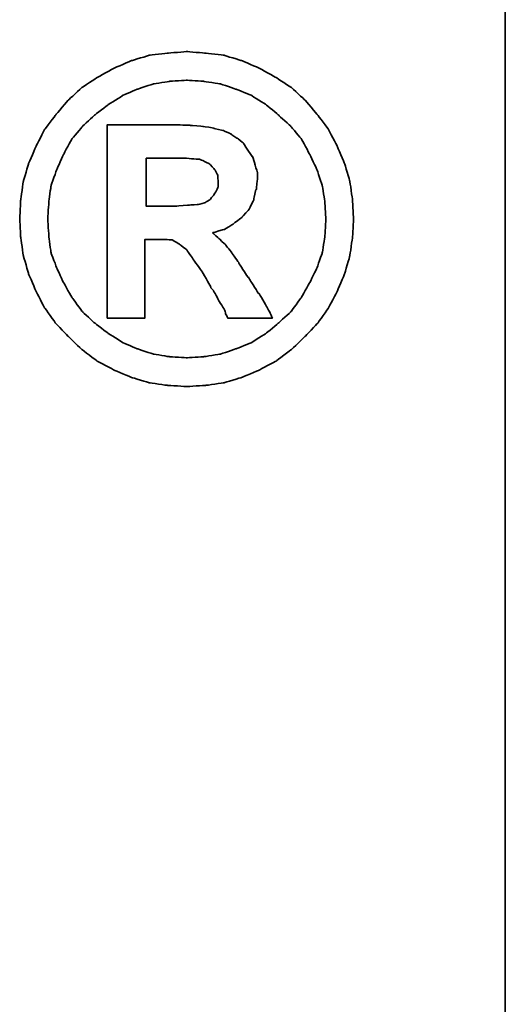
# Model space of a CAD drawing. Header units: millimetres. Extents: x 455 to 817, y 438 to 567.
# Tile 51 of 55: x 759.93 to 762.45, y 472.56 to 477.67. Entities that reach past the tile are written whole.
import ezdxf

# ---------------------------------------------------------------- set-up
doc = ezdxf.new("R2010")
doc.units = ezdxf.units.MM
for name, color, linetype in [('2', 7, 'CONTINUOUS'), ('DIM', 4, 'CONTINUOUS'), ('layer 1', 7, 'CONTINUOUS')]:
    doc.layers.add(name, color=color, linetype=linetype)

# ---------------------------------------------------------------- blocks, each defined once
blk = doc.blocks.new('TBI MOTION logo(完整正式版)')
at = {"layer": 'layer 1', "color": 22, "lineweight": 35}
for points, knots in [([(81.20634, 4.98624), (81.20634, 4.98624), (81.18649, 5.32862), (81.18649, 5.32862), (81.18649, 5.32862), (81.18649, 5.32862), (81.13886, 5.66206), (81.13886, 5.66206), (81.13886, 5.66206), (81.13886, 5.66206), (81.04359, 5.97764), (81.04359, 5.97764), (81.04359, 5.97764), (81.04359, 5.97764), (80.91061, 6.29124), (80.91061, 6.29124), (80.91061, 6.29124), (80.91061, 6.29124), (80.75778, 6.58697), (80.75778, 6.58697), (80.75778, 6.58697), (80.75778, 6.58697), (80.5593, 6.85294), (80.5593, 6.85294), (80.5593, 6.85294), (80.5593, 6.85294), (80.33105, 7.1189), (80.33105, 7.1189), (80.33105, 7.1189), (80.33105, 7.1189), (80.09287, 7.33921), (80.09287, 7.33921), (80.09287, 7.33921), (80.09287, 7.33921), (79.815, 7.51982), (79.815, 7.51982), (79.815, 7.51982), (79.815, 7.51982), (79.51133, 7.69051), (79.51133, 7.69051), (79.51133, 7.69051), (79.51133, 7.69051), (79.19773, 7.8235), (79.19773, 7.8235), (79.19773, 7.8235), (79.19773, 7.8235), (78.88215, 7.91877), (78.88215, 7.91877), (78.88215, 7.91877), (78.88215, 7.91877), (78.54871, 7.95846), (78.54871, 7.95846), (78.54871, 7.95846), (78.54871, 7.95846), (78.21526, 7.98625), (78.21526, 7.98625), (78.21526, 7.98625), (78.21526, 7.98625), (77.87388, 7.95846), (77.87388, 7.95846), (77.87388, 7.95846), (77.87388, 7.95846), (77.54044, 7.91877), (77.54044, 7.91877), (77.54044, 7.91877), (77.54044, 7.91877), (77.22485, 7.8235), (77.22485, 7.8235), (77.22485, 7.8235), (77.22485, 7.8235), (76.91027, 7.69051), (76.91027, 7.69051), (76.91027, 7.69051), (76.91027, 7.69051), (76.6056, 7.51982), (76.6056, 7.51982), (76.6056, 7.51982), (76.6056, 7.51982), (76.32972, 7.33921), (76.32972, 7.33921), (76.32972, 7.33921), (76.32972, 7.33921), (76.09154, 7.1189), (76.09154, 7.1189), (76.09154, 7.1189), (76.09154, 7.1189), (75.86329, 6.85294), (75.86329, 6.85294), (75.86329, 6.85294), (75.86329, 6.85294), (75.66382, 6.58697), (75.66382, 6.58697), (75.66382, 6.58697), (75.66382, 6.58697), (75.51099, 6.29124), (75.51099, 6.29124), (75.51099, 6.29124), (75.51099, 6.29124), (75.37702, 5.97764), (75.37702, 5.97764), (75.37702, 5.97764), (75.37702, 5.97764), (75.28175, 5.66206), (75.28175, 5.66206), (75.28175, 5.66206), (75.28175, 5.66206), (75.23411, 5.32862), (75.23411, 5.32862), (75.23411, 5.32862), (75.23411, 5.32862), (75.21625, 4.98624), (75.21625, 4.98624), (75.21625, 4.98624), (75.21625, 4.98624), (75.23411, 4.6528), (75.23411, 4.6528), (75.23411, 4.6528), (75.23411, 4.6528), (75.28175, 4.32035), (75.28175, 4.32035), (75.28175, 4.32035), (75.28175, 4.32035), (75.37702, 3.99583), (75.37702, 3.99583), (75.37702, 3.99583), (75.37702, 3.99583), (75.51099, 3.68224), (75.51099, 3.68224), (75.51099, 3.68224), (75.51099, 3.68224), (75.66382, 3.38749), (75.66382, 3.38749), (75.66382, 3.38749), (75.66382, 3.38749), (75.86329, 3.10963), (75.86329, 3.10963), (75.86329, 3.10963), (75.86329, 3.10963), (76.09154, 2.87145), (76.09154, 2.87145), (76.09154, 2.87145), (76.09154, 2.87145), (76.32972, 2.6432), (76.32972, 2.6432), (76.32972, 2.6432), (76.32972, 2.6432), (76.6056, 2.43381), (76.6056, 2.43381), (76.6056, 2.43381), (76.6056, 2.43381), (76.91027, 2.27205), (76.91027, 2.27205), (76.91027, 2.27205), (76.91027, 2.27205), (77.22485, 2.13906), (77.22485, 2.13906), (77.22485, 2.13906), (77.22485, 2.13906), (77.54044, 2.0438), (77.54044, 2.0438), (77.54044, 2.0438), (77.54044, 2.0438), (77.87388, 1.99616), (77.87388, 1.99616), (77.87388, 1.99616), (77.87388, 1.99616), (78.21526, 1.97631), (78.21526, 1.97631), (78.21526, 1.97631), (78.21526, 1.97631), (78.54871, 1.99616), (78.54871, 1.99616), (78.54871, 1.99616), (78.54871, 1.99616), (78.88215, 2.0438), (78.88215, 2.0438), (78.88215, 2.0438), (78.88215, 2.0438), (79.19773, 2.13906), (79.19773, 2.13906), (79.19773, 2.13906), (79.19773, 2.13906), (79.51133, 2.27205), (79.51133, 2.27205), (79.51133, 2.27205), (79.51133, 2.27205), (79.815, 2.43381), (79.815, 2.43381), (79.815, 2.43381), (79.815, 2.43381), (80.09287, 2.6432), (80.09287, 2.6432), (80.09287, 2.6432), (80.09287, 2.6432), (80.33105, 2.87145), (80.33105, 2.87145), (80.33105, 2.87145), (80.33105, 2.87145), (80.5593, 3.10963), (80.5593, 3.10963), (80.5593, 3.10963), (80.5593, 3.10963), (80.75778, 3.38749), (80.75778, 3.38749), (80.75778, 3.38749), (80.75778, 3.38749), (80.91061, 3.68224), (80.91061, 3.68224), (80.91061, 3.68224), (80.91061, 3.68224), (81.04359, 3.99583), (81.04359, 3.99583), (81.04359, 3.99583), (81.04359, 3.99583), (81.13886, 4.32035), (81.13886, 4.32035), (81.13886, 4.32035), (81.13886, 4.32035), (81.18649, 4.6528), (81.18649, 4.6528), (81.18649, 4.6528), (81.18649, 4.6528), (81.20634, 4.98624), (81.20634, 4.98624)], [0, 0, 0, 0, 0.01785714, 0.01785714, 0.01785714, 0.01785715, 0.03571429, 0.03571429, 0.03571429, 0.0357143, 0.05357143, 0.05357143, 0.05357143, 0.05357144, 0.07142857, 0.07142857, 0.07142857, 0.07142858, 0.08928571, 0.08928571, 0.08928571, 0.08928572, 0.10714286, 0.10714286, 0.10714286, 0.10714287, 0.125, 0.125, 0.125, 0.12500001, 0.14285714, 0.14285714, 0.14285714, 0.14285715, 0.16071429, 0.16071429, 0.16071429, 0.1607143, 0.17857143, 0.17857143, 0.17857143, 0.17857144, 0.19642857, 0.19642857, 0.19642857, 0.19642858, 0.21428571, 0.21428571, 0.21428571, 0.21428572, 0.23214286, 0.23214286, 0.23214286, 0.23214287, 0.25, 0.25, 0.25, 0.25000001, 0.26785714, 0.26785714, 0.26785714, 0.26785715, 0.28571429, 0.28571429, 0.28571429, 0.2857143, 0.30357143, 0.30357143, 0.30357143, 0.30357144, 0.32142857, 0.32142857, 0.32142857, 0.32142858, 0.33928571, 0.33928571, 0.33928571, 0.33928572, 0.35714286, 0.35714286, 0.35714286, 0.35714287, 0.375, 0.375, 0.375, 0.37500001, 0.39285714, 0.39285714, 0.39285714, 0.39285715, 0.41071429, 0.41071429, 0.41071429, 0.4107143, 0.42857143, 0.42857143, 0.42857143, 0.42857144, 0.44642857, 0.44642857, 0.44642857, 0.44642858, 0.46428571, 0.46428571, 0.46428571, 0.46428572, 0.48214286, 0.48214286, 0.48214286, 0.48214287, 0.5, 0.5, 0.5, 0.50000001, 0.51785714, 0.51785714, 0.51785714, 0.51785715, 0.53571429, 0.53571429, 0.53571429, 0.5357143, 0.55357143, 0.55357143, 0.55357143, 0.55357144, 0.57142857, 0.57142857, 0.57142857, 0.57142858, 0.58928571, 0.58928571, 0.58928571, 0.58928572, 0.60714286, 0.60714286, 0.60714286, 0.60714287, 0.625, 0.625, 0.625, 0.62500001, 0.64285714, 0.64285714, 0.64285714, 0.64285715, 0.66071429, 0.66071429, 0.66071429, 0.6607143, 0.67857143, 0.67857143, 0.67857143, 0.67857144, 0.69642857, 0.69642857, 0.69642857, 0.69642858, 0.71428571, 0.71428571, 0.71428571, 0.71428572, 0.73214286, 0.73214286, 0.73214286, 0.73214287, 0.75, 0.75, 0.75, 0.75000001, 0.76785714, 0.76785714, 0.76785714, 0.76785715, 0.78571429, 0.78571429, 0.78571429, 0.7857143, 0.80357143, 0.80357143, 0.80357143, 0.80357144, 0.82142857, 0.82142857, 0.82142857, 0.82142858, 0.83928571, 0.83928571, 0.83928571, 0.83928572, 0.85714286, 0.85714286, 0.85714286, 0.85714287, 0.875, 0.875, 0.875, 0.87500001, 0.89285714, 0.89285714, 0.89285714, 0.89285715, 0.91071429, 0.91071429, 0.91071429, 0.9107143, 0.92857143, 0.92857143, 0.92857143, 0.92857144, 0.94642857, 0.94642857, 0.94642857, 0.94642858, 0.96428571, 0.96428571, 0.96428571, 0.96428572, 0.98214286, 0.98214286, 0.98214286, 0.98214287, 1, 1, 1, 1]), ([(80.71014, 4.98624), (80.71014, 4.98624), (80.69129, 5.29091), (80.69129, 5.29091), (80.69129, 5.29091), (80.69129, 5.29091), (80.64464, 5.57672), (80.64464, 5.57672), (80.64464, 5.57672), (80.64464, 5.57672), (80.54937, 5.87245), (80.54937, 5.87245), (80.54937, 5.87245), (80.54937, 5.87245), (80.41639, 6.14833), (80.41639, 6.14833), (80.41639, 6.14833), (80.41639, 6.14833), (80.27349, 6.41429), (80.27349, 6.41429), (80.27349, 6.41429), (80.27349, 6.41429), (80.08295, 6.64255), (80.08295, 6.64255), (80.08295, 6.64255), (80.08295, 6.64255), (79.86264, 6.84301), (79.86264, 6.84301), (79.86264, 6.84301), (79.86264, 6.84301), (79.63439, 7.03355), (79.63439, 7.03355), (79.63439, 7.03355), (79.63439, 7.03355), (79.37835, 7.1963), (79.37835, 7.1963), (79.37835, 7.1963), (79.37835, 7.1963), (79.10246, 7.30944), (79.10246, 7.30944), (79.10246, 7.30944), (79.10246, 7.30944), (78.81665, 7.40471), (78.81665, 7.40471), (78.81665, 7.40471), (78.81665, 7.40471), (78.511, 7.45234), (78.511, 7.45234), (78.511, 7.45234), (78.511, 7.45234), (78.21526, 7.47219), (78.21526, 7.47219), (78.21526, 7.47219), (78.21526, 7.47219), (77.9106, 7.45234), (77.9106, 7.45234), (77.9106, 7.45234), (77.9106, 7.45234), (77.61685, 7.40471), (77.61685, 7.40471), (77.61685, 7.40471), (77.61685, 7.40471), (77.32012, 7.30944), (77.32012, 7.30944), (77.32012, 7.30944), (77.32012, 7.30944), (77.06309, 7.1963), (77.06309, 7.1963), (77.06309, 7.1963), (77.06309, 7.1963), (76.80606, 7.03355), (76.80606, 7.03355), (76.80606, 7.03355), (76.80606, 7.03355), (76.55797, 6.84301), (76.55797, 6.84301), (76.55797, 6.84301), (76.55797, 6.84301), (76.34063, 6.64255), (76.34063, 6.64255), (76.34063, 6.64255), (76.34063, 6.64255), (76.1491, 6.41429), (76.1491, 6.41429), (76.1491, 6.41429), (76.1491, 6.41429), (76.0062, 6.14833), (76.0062, 6.14833), (76.0062, 6.14833), (76.0062, 6.14833), (75.88314, 5.87245), (75.88314, 5.87245), (75.88314, 5.87245), (75.88314, 5.87245), (75.77794, 5.57672), (75.77794, 5.57672), (75.77794, 5.57672), (75.77794, 5.57672), (75.73924, 5.29091), (75.73924, 5.29091), (75.73924, 5.29091), (75.73924, 5.29091), (75.72039, 4.98624), (75.72039, 4.98624), (75.72039, 4.98624), (75.72039, 4.98624), (75.73924, 4.67165), (75.73924, 4.67165), (75.73924, 4.67165), (75.73924, 4.67165), (75.77794, 4.37791), (75.77794, 4.37791), (75.77794, 4.37791), (75.77794, 4.37791), (75.88314, 4.10102), (75.88314, 4.10102), (75.88314, 4.10102), (75.88314, 4.10102), (76.0062, 3.83407), (76.0062, 3.83407), (76.0062, 3.83407), (76.0062, 3.83407), (76.15902, 3.56811), (76.15902, 3.56811), (76.15902, 3.56811), (76.15902, 3.56811), (76.34063, 3.32001), (76.34063, 3.32001), (76.34063, 3.32001), (76.34063, 3.32001), (76.55797, 3.11955), (76.55797, 3.11955), (76.55797, 3.11955), (76.55797, 3.11955), (76.80606, 2.92901), (76.80606, 2.92901), (76.80606, 2.92901), (76.80606, 2.92901), (77.06309, 2.76725), (77.06309, 2.76725), (77.06309, 2.76725), (77.06309, 2.76725), (77.32012, 2.65412), (77.32012, 2.65412), (77.32012, 2.65412), (77.32012, 2.65412), (77.61685, 2.55786), (77.61685, 2.55786), (77.61685, 2.55786), (77.61685, 2.55786), (77.9106, 2.51022), (77.9106, 2.51022), (77.9106, 2.51022), (77.9106, 2.51022), (78.21526, 2.49137), (78.21526, 2.49137), (78.21526, 2.49137), (78.21526, 2.49137), (78.511, 2.51022), (78.511, 2.51022), (78.511, 2.51022), (78.511, 2.51022), (78.81665, 2.55786), (78.81665, 2.55786), (78.81665, 2.55786), (78.81665, 2.55786), (79.10246, 2.65412), (79.10246, 2.65412), (79.10246, 2.65412), (79.10246, 2.65412), (79.37835, 2.76725), (79.37835, 2.76725), (79.37835, 2.76725), (79.37835, 2.76725), (79.63439, 2.92901), (79.63439, 2.92901), (79.63439, 2.92901), (79.63439, 2.92901), (79.86264, 3.11955), (79.86264, 3.11955), (79.86264, 3.11955), (79.86264, 3.11955), (80.08295, 3.32001), (80.08295, 3.32001), (80.08295, 3.32001), (80.08295, 3.32001), (80.26356, 3.56811), (80.26356, 3.56811), (80.26356, 3.56811), (80.26356, 3.56811), (80.41639, 3.83407), (80.41639, 3.83407), (80.41639, 3.83407), (80.41639, 3.83407), (80.54937, 4.10102), (80.54937, 4.10102), (80.54937, 4.10102), (80.54937, 4.10102), (80.64464, 4.37791), (80.64464, 4.37791), (80.64464, 4.37791), (80.64464, 4.37791), (80.69129, 4.67165), (80.69129, 4.67165), (80.69129, 4.67165), (80.69129, 4.67165), (80.71014, 4.98624), (80.71014, 4.98624)], [0, 0, 0, 0, 0.01923077, 0.01923077, 0.01923077, 0.01923078, 0.03846154, 0.03846154, 0.03846154, 0.03846155, 0.05769231, 0.05769231, 0.05769231, 0.05769232, 0.07692308, 0.07692308, 0.07692308, 0.07692309, 0.09615385, 0.09615385, 0.09615385, 0.09615386, 0.11538462, 0.11538462, 0.11538462, 0.11538463, 0.13461538, 0.13461538, 0.13461538, 0.13461539, 0.15384615, 0.15384615, 0.15384615, 0.15384616, 0.17307692, 0.17307692, 0.17307692, 0.17307693, 0.19230769, 0.19230769, 0.19230769, 0.1923077, 0.21153846, 0.21153846, 0.21153846, 0.21153847, 0.23076923, 0.23076923, 0.23076923, 0.23076924, 0.25, 0.25, 0.25, 0.25000001, 0.26923077, 0.26923077, 0.26923077, 0.26923078, 0.28846154, 0.28846154, 0.28846154, 0.28846155, 0.30769231, 0.30769231, 0.30769231, 0.30769232, 0.32692308, 0.32692308, 0.32692308, 0.32692309, 0.34615385, 0.34615385, 0.34615385, 0.34615386, 0.36538462, 0.36538462, 0.36538462, 0.36538463, 0.38461538, 0.38461538, 0.38461538, 0.38461539, 0.40384615, 0.40384615, 0.40384615, 0.40384616, 0.42307692, 0.42307692, 0.42307692, 0.42307693, 0.44230769, 0.44230769, 0.44230769, 0.4423077, 0.46153846, 0.46153846, 0.46153846, 0.46153847, 0.48076923, 0.48076923, 0.48076923, 0.48076924, 0.5, 0.5, 0.5, 0.50000001, 0.51923077, 0.51923077, 0.51923077, 0.51923078, 0.53846154, 0.53846154, 0.53846154, 0.53846155, 0.55769231, 0.55769231, 0.55769231, 0.55769232, 0.57692308, 0.57692308, 0.57692308, 0.57692309, 0.59615385, 0.59615385, 0.59615385, 0.59615386, 0.61538462, 0.61538462, 0.61538462, 0.61538463, 0.63461538, 0.63461538, 0.63461538, 0.63461539, 0.65384615, 0.65384615, 0.65384615, 0.65384616, 0.67307692, 0.67307692, 0.67307692, 0.67307693, 0.69230769, 0.69230769, 0.69230769, 0.6923077, 0.71153846, 0.71153846, 0.71153846, 0.71153847, 0.73076923, 0.73076923, 0.73076923, 0.73076924, 0.75, 0.75, 0.75, 0.75000001, 0.76923077, 0.76923077, 0.76923077, 0.76923078, 0.78846154, 0.78846154, 0.78846154, 0.78846155, 0.80769231, 0.80769231, 0.80769231, 0.80769232, 0.82692308, 0.82692308, 0.82692308, 0.82692309, 0.84615385, 0.84615385, 0.84615385, 0.84615386, 0.86538462, 0.86538462, 0.86538462, 0.86538463, 0.88461538, 0.88461538, 0.88461538, 0.88461539, 0.90384615, 0.90384615, 0.90384615, 0.90384616, 0.92307692, 0.92307692, 0.92307692, 0.92307693, 0.94230769, 0.94230769, 0.94230769, 0.9423077, 0.96153846, 0.96153846, 0.96153846, 0.96153847, 0.98076923, 0.98076923, 0.98076923, 0.98076924, 1, 1, 1, 1]), ([(76.78721, 3.2823), (76.78721, 3.2823), (76.78721, 3.32001), (76.78721, 3.32001), (76.78721, 3.32001), (76.78721, 3.32001), (76.78721, 3.42422), (76.78721, 3.42422), (76.78721, 3.42422), (76.78721, 3.42422), (76.78721, 3.59689), (76.78721, 3.59689), (76.78721, 3.59689), (76.78721, 3.59689), (76.78721, 3.80529), (76.78721, 3.80529), (76.78721, 3.80529), (76.78721, 3.80529), (76.78721, 4.0524), (76.78721, 4.0524), (76.78721, 4.0524), (76.78721, 4.0524), (76.78721, 4.32035), (76.78721, 4.32035), (76.78721, 4.32035), (76.78721, 4.32035), (76.78721, 4.92868), (76.78721, 4.92868), (76.78721, 4.92868), (76.78721, 4.92868), (76.78721, 5.53801), (76.78721, 5.53801), (76.78721, 5.53801), (76.78721, 5.53801), (76.78721, 5.82482), (76.78721, 5.82482), (76.78721, 5.82482), (76.78721, 5.82482), (76.78721, 6.07291), (76.78721, 6.07291), (76.78721, 6.07291), (76.78721, 6.07291), (76.78721, 6.30017), (76.78721, 6.30017), (76.78721, 6.30017), (76.78721, 6.30017), (76.78721, 6.45399), (76.78721, 6.45399), (76.78721, 6.45399), (76.78721, 6.45399), (76.78721, 6.5572), (76.78721, 6.5572), (76.78721, 6.5572), (76.78721, 6.5572), (76.78721, 6.59689), (76.78721, 6.59689), (76.78721, 6.59689), (76.78721, 6.59689), (76.78721, 6.67232), (76.78721, 6.67232), (76.78721, 6.67232), (76.78721, 6.67232), (76.8537, 6.67232), (76.8537, 6.67232), (76.8537, 6.67232), (76.8537, 6.67232), (76.87355, 6.67232), (76.87355, 6.67232), (76.87355, 6.67232), (76.87355, 6.67232), (76.91027, 6.67232), (76.91027, 6.67232), (76.91027, 6.67232), (76.91027, 6.67232), (77.04424, 6.67232), (77.04424, 6.67232), (77.04424, 6.67232), (77.04424, 6.67232), (77.22485, 6.67232), (77.22485, 6.67232), (77.22485, 6.67232), (77.22485, 6.67232), (77.43524, 6.67232), (77.43524, 6.67232), (77.43524, 6.67232), (77.43524, 6.67232), (77.65357, 6.67232), (77.65357, 6.67232), (77.65357, 6.67232), (77.65357, 6.67232), (77.82625, 6.67232), (77.82625, 6.67232), (77.82625, 6.67232), (77.82625, 6.67232), (77.94037, 6.67232), (77.94037, 6.67232), (77.94037, 6.67232), (77.94037, 6.67232), (77.97709, 6.67232), (77.97709, 6.67232), (77.97709, 6.67232), (77.97709, 6.67232), (77.99694, 6.67232), (77.99694, 6.67232), (77.99694, 6.67232), (77.99694, 6.67232), (78.00686, 6.67232), (78.00686, 6.67232), (78.00686, 6.67232), (78.00686, 6.67232), (78.28275, 6.6624), (78.28275, 6.6624), (78.28275, 6.6624), (78.28275, 6.6624), (78.50107, 6.64255), (78.50107, 6.64255), (78.50107, 6.64255), (78.50107, 6.64255), (78.511, 6.64255), (78.511, 6.64255), (78.511, 6.64255), (78.511, 6.64255), (78.70154, 6.61476), (78.70154, 6.61476), (78.70154, 6.61476), (78.70154, 6.61476), (78.70154, 6.60483), (78.70154, 6.60483), (78.70154, 6.60483), (78.70154, 6.60483), (78.86429, 6.56713), (78.86429, 6.56713), (78.86429, 6.56713), (78.86429, 6.56713), (78.87223, 6.56713), (78.87223, 6.56713), (78.87223, 6.56713), (78.87223, 6.56713), (78.99727, 6.51056), (78.99727, 6.51056), (78.99727, 6.51056), (78.99727, 6.51056), (79.00719, 6.51056), (79.00719, 6.51056), (79.00719, 6.51056), (79.00719, 6.51056), (79.00719, 6.50162), (79.00719, 6.50162), (79.00719, 6.50162), (79.00719, 6.50162), (79.1104, 6.43415), (79.1104, 6.43415), (79.1104, 6.43415), (79.1104, 6.43415), (79.12132, 6.43415), (79.12132, 6.43415), (79.12132, 6.43415), (79.12132, 6.43415), (79.22552, 6.34781), (79.22552, 6.34781), (79.22552, 6.34781), (79.22552, 6.34781), (79.23544, 6.33888), (79.23544, 6.33888), (79.23544, 6.33888), (79.23544, 6.33888), (79.23544, 6.32895), (79.23544, 6.32895), (79.23544, 6.32895), (79.23544, 6.32895), (79.31087, 6.21483), (79.31087, 6.21483), (79.31087, 6.21483), (79.31087, 6.21483), (79.38629, 6.1007), (79.38629, 6.1007), (79.38629, 6.1007), (79.38629, 6.1007), (79.3972, 6.1007), (79.3972, 6.1007), (79.3972, 6.1007), (79.3972, 6.1007), (79.3972, 6.09078), (79.3972, 6.09078), (79.3972, 6.09078), (79.3972, 6.09078), (79.43392, 5.97764), (79.43392, 5.97764), (79.43392, 5.97764), (79.43392, 5.97764), (79.43392, 5.96772), (79.43392, 5.96772), (79.43392, 5.96772), (79.43392, 5.96772), (79.47362, 5.83474), (79.47362, 5.83474), (79.47362, 5.83474), (79.47362, 5.83474), (79.48156, 5.82482), (79.48156, 5.82482), (79.48156, 5.82482), (79.48156, 5.82482), (79.48156, 5.69977), (79.48156, 5.69977), (79.48156, 5.69977), (79.48156, 5.69977), (79.48156, 5.69183), (79.48156, 5.69183), (79.48156, 5.69183), (79.48156, 5.69183), (79.4637, 5.51915), (79.4637, 5.51915), (79.4637, 5.51915), (79.4637, 5.51915), (79.4637, 5.51122), (79.4637, 5.51122), (79.4637, 5.51122), (79.4637, 5.51122), (79.45377, 5.51122), (79.45377, 5.51122), (79.45377, 5.51122), (79.45377, 5.51122), (79.41507, 5.34847), (79.41507, 5.34847), (79.41507, 5.34847), (79.41507, 5.34847), (79.41507, 5.33854), (79.41507, 5.33854), (79.41507, 5.33854), (79.41507, 5.33854), (79.41507, 5.32862), (79.41507, 5.32862), (79.41507, 5.32862), (79.41507, 5.32862), (79.33865, 5.16785), (79.33865, 5.16785), (79.33865, 5.16785), (79.33865, 5.16785), (79.33071, 5.15693), (79.33071, 5.15693), (79.33071, 5.15693), (79.33071, 5.15693), (79.2156, 5.02495), (79.2156, 5.02495), (79.2156, 5.02495), (79.2156, 5.02495), (79.20567, 5.01502), (79.20567, 5.01502), (79.20567, 5.01502), (79.20567, 5.01502), (79.05483, 4.89991), (79.05483, 4.89991), (79.05483, 4.89991), (79.05483, 4.89991), (79.04491, 4.89197), (79.04491, 4.89197), (79.04491, 4.89197), (79.04491, 4.89197), (78.89208, 4.7967), (78.89208, 4.7967), (78.89208, 4.7967), (78.89208, 4.7967), (78.88215, 4.7967), (78.88215, 4.7967), (78.88215, 4.7967), (78.88215, 4.7967), (78.69161, 4.73913), (78.69161, 4.73913), (78.69161, 4.73913), (78.69161, 4.73913), (78.68169, 4.73913), (78.68169, 4.73913), (78.68169, 4.73913), (78.68169, 4.73913), (78.68169, 4.72921), (78.68169, 4.72921), (78.68169, 4.72921), (78.68169, 4.72921), (78.78688, 4.63394), (78.78688, 4.63394), (78.78688, 4.63394), (78.78688, 4.63394), (78.902, 4.52875), (78.902, 4.52875), (78.902, 4.52875), (78.902, 4.52875), (78.91093, 4.52081), (78.91093, 4.52081), (78.91093, 4.52081), (78.91093, 4.52081), (79.02506, 4.36798), (79.02506, 4.36798), (79.02506, 4.36798), (79.02506, 4.36798), (79.1501, 4.1953), (79.1501, 4.1953), (79.1501, 4.1953), (79.1501, 4.1953), (79.1501, 4.18736), (79.1501, 4.18736), (79.1501, 4.18736), (79.1501, 4.18736), (79.29201, 3.96705), (79.29201, 3.96705), (79.29201, 3.96705), (79.29201, 3.96705), (79.31087, 3.93828), (79.31087, 3.93828), (79.31087, 3.93828), (79.31087, 3.93828), (79.32079, 3.93828), (79.32079, 3.93828), (79.32079, 3.93828), (79.32079, 3.93828), (79.3585, 3.87178), (79.3585, 3.87178), (79.3585, 3.87178), (79.3585, 3.87178), (79.50141, 3.64353), (79.50141, 3.64353), (79.50141, 3.64353), (79.50141, 3.64353), (79.51133, 3.64353), (79.51133, 3.64353), (79.51133, 3.64353), (79.51133, 3.64353), (79.64431, 3.41528), (79.64431, 3.41528), (79.64431, 3.41528), (79.64431, 3.41528), (79.68202, 3.3478), (79.68202, 3.3478), (79.68202, 3.3478), (79.68202, 3.3478), (79.70187, 3.31009), (79.70187, 3.31009), (79.70187, 3.31009), (79.70187, 3.31009), (79.7495, 3.2049), (79.7495, 3.2049), (79.7495, 3.2049), (79.7495, 3.2049), (79.64431, 3.2049), (79.64431, 3.2049), (79.64431, 3.2049), (79.64431, 3.2049), (79.62546, 3.2049), (79.62546, 3.2049), (79.62546, 3.2049), (79.62546, 3.2049), (79.53912, 3.2049), (79.53912, 3.2049), (79.53912, 3.2049), (79.53912, 3.2049), (79.31087, 3.2049), (79.31087, 3.2049), (79.31087, 3.2049), (79.31087, 3.2049), (79.08262, 3.2049), (79.08262, 3.2049), (79.08262, 3.2049), (79.08262, 3.2049), (79.00719, 3.2049), (79.00719, 3.2049), (79.00719, 3.2049), (79.00719, 3.2049), (78.98735, 3.2049), (78.98735, 3.2049), (78.98735, 3.2049), (78.98735, 3.2049), (78.94964, 3.2049), (78.94964, 3.2049), (78.94964, 3.2049), (78.94964, 3.2049), (78.92979, 3.24459), (78.92979, 3.24459), (78.92979, 3.24459), (78.92979, 3.24459), (78.91093, 3.2823), (78.91093, 3.2823), (78.91093, 3.2823), (78.91093, 3.2823), (78.91093, 3.29223), (78.91093, 3.29223), (78.91093, 3.29223), (78.91093, 3.29223), (78.89208, 3.3478), (78.89208, 3.3478), (78.89208, 3.3478), (78.89208, 3.3478), (78.78688, 3.52048), (78.78688, 3.52048), (78.78688, 3.52048), (78.78688, 3.52048), (78.69161, 3.7001), (78.69161, 3.7001), (78.69161, 3.7001), (78.69161, 3.7001), (78.6539, 3.7388), (78.6539, 3.7388), (78.6539, 3.7388), (78.6539, 3.7388), (78.64398, 3.74873), (78.64398, 3.74873), (78.64398, 3.74873), (78.64398, 3.74873), (78.64398, 3.75766), (78.64398, 3.75766), (78.64398, 3.75766), (78.64398, 3.75766), (78.63405, 3.78644), (78.63405, 3.78644), (78.63405, 3.78644), (78.63405, 3.78644), (78.48321, 4.04347), (78.48321, 4.04347), (78.48321, 4.04347), (78.48321, 4.04347), (78.33038, 4.2618), (78.33038, 4.2618), (78.33038, 4.2618), (78.33038, 4.2618), (78.20732, 4.43447), (78.20732, 4.43447), (78.20732, 4.43447), (78.20732, 4.43447), (78.09221, 4.52081), (78.09221, 4.52081), (78.09221, 4.52081), (78.09221, 4.52081), (78.02472, 4.56845), (78.02472, 4.56845), (78.02472, 4.56845), (78.02472, 4.56845), (77.9493, 4.60616), (77.9493, 4.60616), (77.9493, 4.60616), (77.9493, 4.60616), (77.8451, 4.61608), (77.8451, 4.61608), (77.8451, 4.61608), (77.8451, 4.61608), (77.71113, 4.61608), (77.71113, 4.61608), (77.71113, 4.61608), (77.71113, 4.61608), (77.69128, 4.61608), (77.69128, 4.61608), (77.69128, 4.61608), (77.69128, 4.61608), (77.67342, 4.61608), (77.67342, 4.61608), (77.67342, 4.61608), (77.67342, 4.61608), (77.5583, 4.61608), (77.5583, 4.61608), (77.5583, 4.61608), (77.5583, 4.61608), (77.46303, 4.61608), (77.46303, 4.61608), (77.46303, 4.61608), (77.46303, 4.61608), (77.46303, 4.54761), (77.46303, 4.54761), (77.46303, 4.54761), (77.46303, 4.54761), (77.46303, 4.47318), (77.46303, 4.47318), (77.46303, 4.47318), (77.46303, 4.47318), (77.46303, 4.24294), (77.46303, 4.24294), (77.46303, 4.24294), (77.46303, 4.24294), (77.46303, 3.99583), (77.46303, 3.99583), (77.46303, 3.99583), (77.46303, 3.99583), (77.46303, 3.72888), (77.46303, 3.72888), (77.46303, 3.72888), (77.46303, 3.72888), (77.46303, 3.51055), (77.46303, 3.51055), (77.46303, 3.51055), (77.46303, 3.51055), (77.46303, 3.42422), (77.46303, 3.42422), (77.46303, 3.42422), (77.46303, 3.42422), (77.46303, 3.35773), (77.46303, 3.35773), (77.46303, 3.35773), (77.46303, 3.35773), (77.46303, 3.30017), (77.46303, 3.30017), (77.46303, 3.30017), (77.46303, 3.30017), (77.46303, 3.2823), (77.46303, 3.2823), (77.46303, 3.2823), (77.46303, 3.2823), (77.46303, 3.2049), (77.46303, 3.2049), (77.46303, 3.2049), (77.46303, 3.2049), (77.39753, 3.2049), (77.39753, 3.2049), (77.39753, 3.2049), (77.39753, 3.2049), (77.37768, 3.2049), (77.37768, 3.2049), (77.37768, 3.2049), (77.37768, 3.2049), (77.32012, 3.2049), (77.32012, 3.2049), (77.32012, 3.2049), (77.32012, 3.2049), (77.12165, 3.2049), (77.12165, 3.2049), (77.12165, 3.2049), (77.12165, 3.2049), (76.94897, 3.2049), (76.94897, 3.2049), (76.94897, 3.2049), (76.94897, 3.2049), (76.8924, 3.2049), (76.8924, 3.2049), (76.8924, 3.2049), (76.8924, 3.2049), (76.8537, 3.2049), (76.8537, 3.2049), (76.8537, 3.2049), (76.8537, 3.2049), (76.78721, 3.2049), (76.78721, 3.2049), (76.78721, 3.2049), (76.78721, 3.2049), (76.78721, 3.2823), (76.78721, 3.2823)], [0, 0, 0, 0, 0.00740741, 0.00740741, 0.00740741, 0.00740742, 0.01481481, 0.01481481, 0.01481481, 0.01481482, 0.02222222, 0.02222222, 0.02222222, 0.02222223, 0.02962963, 0.02962963, 0.02962963, 0.02962964, 0.03703704, 0.03703704, 0.03703704, 0.03703705, 0.04444444, 0.04444444, 0.04444444, 0.04444445, 0.05185185, 0.05185185, 0.05185185, 0.05185186, 0.05925926, 0.05925926, 0.05925926, 0.05925927, 0.06666667, 0.06666667, 0.06666667, 0.06666668, 0.07407407, 0.07407407, 0.07407407, 0.07407408, 0.08148148, 0.08148148, 0.08148148, 0.08148149, 0.08888889, 0.08888889, 0.08888889, 0.0888889, 0.0962963, 0.0962963, 0.0962963, 0.09629631, 0.1037037, 0.1037037, 0.1037037, 0.10370371, 0.11111111, 0.11111111, 0.11111111, 0.11111112, 0.11851852, 0.11851852, 0.11851852, 0.11851853, 0.12592593, 0.12592593, 0.12592593, 0.12592594, 0.13333333, 0.13333333, 0.13333333, 0.13333334, 0.14074074, 0.14074074, 0.14074074, 0.14074075, 0.14814815, 0.14814815, 0.14814815, 0.14814816, 0.15555556, 0.15555556, 0.15555556, 0.15555557, 0.16296296, 0.16296296, 0.16296296, 0.16296297, 0.17037037, 0.17037037, 0.17037037, 0.17037038, 0.17777778, 0.17777778, 0.17777778, 0.17777779, 0.18518519, 0.18518519, 0.18518519, 0.1851852, 0.19259259, 0.19259259, 0.19259259, 0.1925926, 0.2, 0.2, 0.2, 0.20000001, 0.20740741, 0.20740741, 0.20740741, 0.20740742, 0.21481481, 0.21481481, 0.21481481, 0.21481482, 0.22222222, 0.22222222, 0.22222222, 0.22222223, 0.22962963, 0.22962963, 0.22962963, 0.22962964, 0.23703704, 0.23703704, 0.23703704, 0.23703705, 0.24444444, 0.24444444, 0.24444444, 0.24444445, 0.25185185, 0.25185185, 0.25185185, 0.25185186, 0.25925926, 0.25925926, 0.25925926, 0.25925927, 0.26666667, 0.26666667, 0.26666667, 0.26666668, 0.27407407, 0.27407407, 0.27407407, 0.27407408, 0.28148148, 0.28148148, 0.28148148, 0.28148149, 0.28888889, 0.28888889, 0.28888889, 0.2888889, 0.2962963, 0.2962963, 0.2962963, 0.29629631, 0.3037037, 0.3037037, 0.3037037, 0.30370371, 0.31111111, 0.31111111, 0.31111111, 0.31111112, 0.31851852, 0.31851852, 0.31851852, 0.31851853, 0.32592593, 0.32592593, 0.32592593, 0.32592594, 0.33333333, 0.33333333, 0.33333333, 0.33333334, 0.34074074, 0.34074074, 0.34074074, 0.34074075, 0.34814815, 0.34814815, 0.34814815, 0.34814816, 0.35555556, 0.35555556, 0.35555556, 0.35555557, 0.36296296, 0.36296296, 0.36296296, 0.36296297, 0.37037037, 0.37037037, 0.37037037, 0.37037038, 0.37777778, 0.37777778, 0.37777778, 0.37777779, 0.38518519, 0.38518519, 0.38518519, 0.3851852, 0.39259259, 0.39259259, 0.39259259, 0.3925926, 0.4, 0.4, 0.4, 0.40000001, 0.40740741, 0.40740741, 0.40740741, 0.40740742, 0.41481481, 0.41481481, 0.41481481, 0.41481482, 0.42222222, 0.42222222, 0.42222222, 0.42222223, 0.42962963, 0.42962963, 0.42962963, 0.42962964, 0.43703704, 0.43703704, 0.43703704, 0.43703705, 0.44444444, 0.44444444, 0.44444444, 0.44444445, 0.45185185, 0.45185185, 0.45185185, 0.45185186, 0.45925926, 0.45925926, 0.45925926, 0.45925927, 0.46666667, 0.46666667, 0.46666667, 0.46666668, 0.47407407, 0.47407407, 0.47407407, 0.47407408, 0.48148148, 0.48148148, 0.48148148, 0.48148149, 0.48888889, 0.48888889, 0.48888889, 0.4888889, 0.4962963, 0.4962963, 0.4962963, 0.49629631, 0.5037037, 0.5037037, 0.5037037, 0.50370371, 0.51111111, 0.51111111, 0.51111111, 0.51111112, 0.51851852, 0.51851852, 0.51851852, 0.51851853, 0.52592593, 0.52592593, 0.52592593, 0.52592594, 0.53333333, 0.53333333, 0.53333333, 0.53333334, 0.54074074, 0.54074074, 0.54074074, 0.54074075, 0.54814815, 0.54814815, 0.54814815, 0.54814816, 0.55555556, 0.55555556, 0.55555556, 0.55555557, 0.56296296, 0.56296296, 0.56296296, 0.56296297, 0.57037037, 0.57037037, 0.57037037, 0.57037038, 0.57777778, 0.57777778, 0.57777778, 0.57777779, 0.58518519, 0.58518519, 0.58518519, 0.5851852, 0.59259259, 0.59259259, 0.59259259, 0.5925926, 0.6, 0.6, 0.6, 0.60000001, 0.60740741, 0.60740741, 0.60740741, 0.60740742, 0.61481481, 0.61481481, 0.61481481, 0.61481482, 0.62222222, 0.62222222, 0.62222222, 0.62222223, 0.62962963, 0.62962963, 0.62962963, 0.62962964, 0.63703704, 0.63703704, 0.63703704, 0.63703705, 0.64444444, 0.64444444, 0.64444444, 0.64444445, 0.65185185, 0.65185185, 0.65185185, 0.65185186, 0.65925926, 0.65925926, 0.65925926, 0.65925927, 0.66666667, 0.66666667, 0.66666667, 0.66666668, 0.67407407, 0.67407407, 0.67407407, 0.67407408, 0.68148148, 0.68148148, 0.68148148, 0.68148149, 0.68888889, 0.68888889, 0.68888889, 0.6888889, 0.6962963, 0.6962963, 0.6962963, 0.69629631, 0.7037037, 0.7037037, 0.7037037, 0.70370371, 0.71111111, 0.71111111, 0.71111111, 0.71111112, 0.71851852, 0.71851852, 0.71851852, 0.71851853, 0.72592593, 0.72592593, 0.72592593, 0.72592594, 0.73333333, 0.73333333, 0.73333333, 0.73333334, 0.74074074, 0.74074074, 0.74074074, 0.74074075, 0.74814815, 0.74814815, 0.74814815, 0.74814816, 0.75555556, 0.75555556, 0.75555556, 0.75555557, 0.76296296, 0.76296296, 0.76296296, 0.76296297, 0.77037037, 0.77037037, 0.77037037, 0.77037038, 0.77777778, 0.77777778, 0.77777778, 0.77777779, 0.78518519, 0.78518519, 0.78518519, 0.7851852, 0.79259259, 0.79259259, 0.79259259, 0.7925926, 0.8, 0.8, 0.8, 0.80000001, 0.80740741, 0.80740741, 0.80740741, 0.80740742, 0.81481481, 0.81481481, 0.81481481, 0.81481482, 0.82222222, 0.82222222, 0.82222222, 0.82222223, 0.82962963, 0.82962963, 0.82962963, 0.82962964, 0.83703704, 0.83703704, 0.83703704, 0.83703705, 0.84444444, 0.84444444, 0.84444444, 0.84444445, 0.85185185, 0.85185185, 0.85185185, 0.85185186, 0.85925926, 0.85925926, 0.85925926, 0.85925927, 0.86666667, 0.86666667, 0.86666667, 0.86666668, 0.87407407, 0.87407407, 0.87407407, 0.87407408, 0.88148148, 0.88148148, 0.88148148, 0.88148149, 0.88888889, 0.88888889, 0.88888889, 0.8888889, 0.8962963, 0.8962963, 0.8962963, 0.89629631, 0.9037037, 0.9037037, 0.9037037, 0.90370371, 0.91111111, 0.91111111, 0.91111111, 0.91111112, 0.91851852, 0.91851852, 0.91851852, 0.91851853, 0.92592593, 0.92592593, 0.92592593, 0.92592594, 0.93333333, 0.93333333, 0.93333333, 0.93333334, 0.94074074, 0.94074074, 0.94074074, 0.94074075, 0.94814815, 0.94814815, 0.94814815, 0.94814816, 0.95555556, 0.95555556, 0.95555556, 0.95555557, 0.96296296, 0.96296296, 0.96296296, 0.96296297, 0.97037037, 0.97037037, 0.97037037, 0.97037038, 0.97777778, 0.97777778, 0.97777778, 0.97777779, 0.98518519, 0.98518519, 0.98518519, 0.9851852, 0.99259259, 0.99259259, 0.99259259, 0.9925926, 1, 1, 1, 1]), ([(77.48288, 6.07291), (77.48288, 6.07291), (77.48288, 5.99551), (77.48288, 5.99551), (77.48288, 5.99551), (77.48288, 5.99551), (77.48288, 5.82482), (77.48288, 5.82482), (77.48288, 5.82482), (77.48288, 5.82482), (77.48288, 5.63328), (77.48288, 5.63328), (77.48288, 5.63328), (77.48288, 5.63328), (77.48288, 5.46358), (77.48288, 5.46358), (77.48288, 5.46358), (77.48288, 5.46358), (77.48288, 5.29091), (77.48288, 5.29091), (77.48288, 5.29091), (77.48288, 5.29091), (77.48288, 5.21449), (77.48288, 5.21449), (77.48288, 5.21449), (77.48288, 5.21449), (77.50074, 5.21449), (77.50074, 5.21449), (77.50074, 5.21449), (77.50074, 5.21449), (77.71113, 5.21449), (77.71113, 5.21449), (77.71113, 5.21449), (77.71113, 5.21449), (77.94037, 5.21449), (77.94037, 5.21449), (77.94037, 5.21449), (77.94037, 5.21449), (78.01579, 5.21449), (78.01579, 5.21449), (78.01579, 5.21449), (78.01579, 5.21449), (78.03465, 5.21449), (78.03465, 5.21449), (78.03465, 5.21449), (78.03465, 5.21449), (78.2629, 5.23335), (78.2629, 5.23335), (78.2629, 5.23335), (78.2629, 5.23335), (78.42565, 5.24327), (78.42565, 5.24327), (78.42565, 5.24327), (78.42565, 5.24327), (78.54871, 5.28098), (78.54871, 5.28098), (78.54871, 5.28098), (78.54871, 5.28098), (78.62611, 5.32862), (78.62611, 5.32862), (78.62611, 5.32862), (78.62611, 5.32862), (78.69161, 5.40503), (78.69161, 5.40503), (78.69161, 5.40503), (78.69161, 5.40503), (78.73925, 5.48145), (78.73925, 5.48145), (78.73925, 5.48145), (78.73925, 5.48145), (78.77696, 5.55885), (78.77696, 5.55885), (78.77696, 5.55885), (78.77696, 5.55885), (78.77696, 5.65214), (78.77696, 5.65214), (78.77696, 5.65214), (78.77696, 5.65214), (78.76902, 5.76726), (78.76902, 5.76726), (78.76902, 5.76726), (78.76902, 5.76726), (78.71146, 5.87245), (78.71146, 5.87245), (78.71146, 5.87245), (78.71146, 5.87245), (78.62611, 5.96772), (78.62611, 5.96772), (78.62611, 5.96772), (78.62611, 5.96772), (78.511, 6.02528), (78.511, 6.02528), (78.511, 6.02528), (78.511, 6.02528), (78.44451, 6.05306), (78.44451, 6.05306), (78.44451, 6.05306), (78.44451, 6.05306), (78.32046, 6.06299), (78.32046, 6.06299), (78.32046, 6.06299), (78.32046, 6.06299), (78.18748, 6.07291), (78.18748, 6.07291), (78.18748, 6.07291), (78.18748, 6.07291), (77.99694, 6.07291), (77.99694, 6.07291), (77.99694, 6.07291), (77.99694, 6.07291), (77.97709, 6.07291), (77.97709, 6.07291), (77.97709, 6.07291), (77.97709, 6.07291), (77.90167, 6.07291), (77.90167, 6.07291), (77.90167, 6.07291), (77.90167, 6.07291), (77.69128, 6.07291), (77.69128, 6.07291), (77.69128, 6.07291), (77.69128, 6.07291), (77.50074, 6.07291), (77.50074, 6.07291), (77.50074, 6.07291), (77.50074, 6.07291), (77.48288, 6.07291), (77.48288, 6.07291)], [0, 0, 0, 0, 0.03125, 0.03125, 0.03125, 0.03125001, 0.0625, 0.0625, 0.0625, 0.06250001, 0.09375, 0.09375, 0.09375, 0.09375001, 0.125, 0.125, 0.125, 0.12500001, 0.15625, 0.15625, 0.15625, 0.15625001, 0.1875, 0.1875, 0.1875, 0.18750001, 0.21875, 0.21875, 0.21875, 0.21875001, 0.25, 0.25, 0.25, 0.25000001, 0.28125, 0.28125, 0.28125, 0.28125001, 0.3125, 0.3125, 0.3125, 0.31250001, 0.34375, 0.34375, 0.34375, 0.34375001, 0.375, 0.375, 0.375, 0.37500001, 0.40625, 0.40625, 0.40625, 0.40625001, 0.4375, 0.4375, 0.4375, 0.43750001, 0.46875, 0.46875, 0.46875, 0.46875001, 0.5, 0.5, 0.5, 0.50000001, 0.53125, 0.53125, 0.53125, 0.53125001, 0.5625, 0.5625, 0.5625, 0.56250001, 0.59375, 0.59375, 0.59375, 0.59375001, 0.625, 0.625, 0.625, 0.62500001, 0.65625, 0.65625, 0.65625, 0.65625001, 0.6875, 0.6875, 0.6875, 0.68750001, 0.71875, 0.71875, 0.71875, 0.71875001, 0.75, 0.75, 0.75, 0.75000001, 0.78125, 0.78125, 0.78125, 0.78125001, 0.8125, 0.8125, 0.8125, 0.81250001, 0.84375, 0.84375, 0.84375, 0.84375001, 0.875, 0.875, 0.875, 0.87500001, 0.90625, 0.90625, 0.90625, 0.90625001, 0.9375, 0.9375, 0.9375, 0.93750001, 0.96875, 0.96875, 0.96875, 0.96875001, 1, 1, 1, 1])]:
    blk.add_open_spline(points, degree=3, knots=knots, dxfattribs=at)

msp = doc.modelspace()

# ---------------------------------------------------------------- linework, layer by layer
at = {"layer": '2', "color": 0, "linetype": 'Continuous'}
for p, q in [((762.4489, 467.0229), (762.4489, 499.0229)), ((762.4489, 492.023), (762.4489, 466.0229))]:
    msp.add_line(p, q, dxfattribs=at)

# ---------------------------------------------------------------- block references
at = {"layer": 'DIM', "color": 0, "xscale": 0.2889976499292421, "yscale": 0.2889976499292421, "zscale": 0.2889976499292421}
msp.add_blockref('TBI MOTION logo(完整正式版)', (738.1939, 475.1942), dxfattribs=at)

doc.saveas('drawing.dxf')
